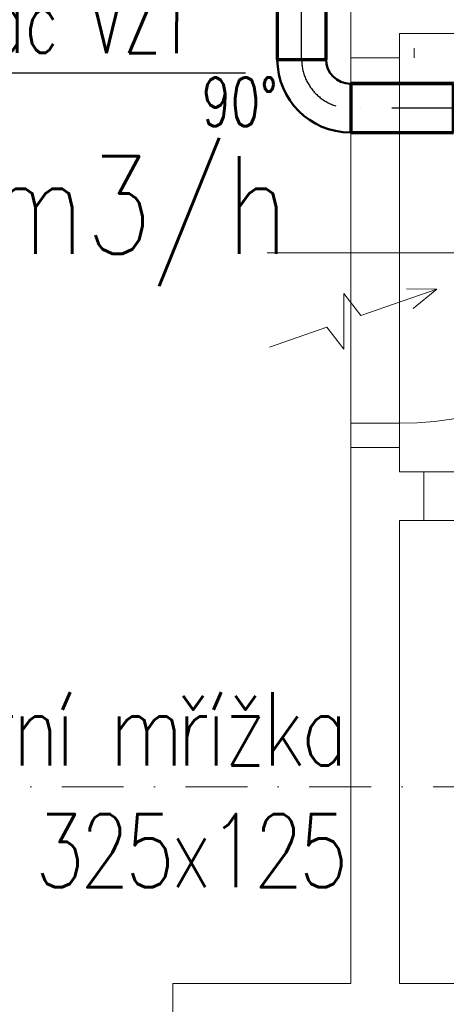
# Model space of a CAD drawing. Header units: millimetres. Extents: x -17045 to 252927, y -178787 to -18768.
# Tile 31 of 46: x 8416 to 9292, y -138481 to -136460. Entities that reach past the tile are written whole.
import ezdxf
from ezdxf.enums import TextEntityAlignment as Align

# ---------------------------------------------------------------- set-up
doc = ezdxf.new("R2010")
doc.units = ezdxf.units.MM
doc.header["$LTSCALE"] = 10
doc.linetypes.add('DASHDOT', pattern=[25.4, 12.7, -6.35, 0, -6.35])
for name, color, linetype, lineweight in [('1.PP - SLEPY_nové$0$1.PP - NÁVRH', 9, 'Continuous', 9), ('1.PP - SLEPY_nové$0$VÝPLNĚ', 9, 'Continuous', 9), ('1_pismo', 4, 'Continuous', 25), ('Popis1', 3, 'Continuous', 30), ('V-sipky', 7, 'Continuous', 40), ('V-tvarovky', 1, 'Continuous', 70), ('VZT text', 100, 'Continuous', 30), ('VZT_DIMENZE', 120, 'Continuous', 20), ('VZT_OSA', 255, 'DASHDOT', 13)]:
    doc.layers.add(name, color=color, linetype=linetype, lineweight=lineweight)
doc.styles.get("Standard").update_dxf_attribs({"font": 'simplex.shx', "width": 0.8})

# ---------------------------------------------------------------- blocks, each defined once
blk = doc.blocks.new('*U135', base_point=(0, 50))
at = {"color": 0, "lineweight": 50}
for p, q in [((0, 150), (0, 50)), ((0, 150), (0, 150)), ((0, 50), (0, 50)), ((50, 0), (150, 0)), ((50, 0), (50, 0)), ((150, 0), (150, 0))]:
    blk.add_line(p, q, dxfattribs=at)
at = {"color": 2, "linetype": 'DASHDOT', "lineweight": 25}
for p, q in [((0, 100), (0, 100)), ((100, 0), (100, 0))]:
    blk.add_line(p, q, dxfattribs=at)
at = {"color": 0, "lineweight": 50}
for radius in [150, 50]:
    blk.add_arc((0, 0), radius, 0, 90, dxfattribs=at)
at = {"color": 2, "linetype": 'DASHDOT', "lineweight": 25}
blk.add_arc((0, 0), 100, 0, 90, dxfattribs=at)
blk = doc.blocks.new('*U166', base_point=(620.052934, 76.999998))
at = {"color": 0, "linetype": 'ByBlock', "lineweight": 0}
for p, q in [((278.000029, 76.999998), (304.513255, 153.999998)), ((331.026481, 76.999998), (304.513255, 153.999998)), ((620.052934, 76.999998), (535.879199, 107.513298)), ((100.000029, 76.999998), (278.000029, 76.999998)), ((331.026481, 76.999998), (357.539708, -0.000002)), ((357.539708, -0.000002), (384.052934, 76.999998)), ((384.052934, 76.999998), (620.052934, 76.999998)), ((620.052934, 76.999998), (535.879199, 46.486697))]:
    blk.add_line(p, q, dxfattribs=at)
blk = doc.blocks.new('*U186', base_point=(370.406037, 100))
at = {"color": 0, "linetype": 'ByBlock', "lineweight": -2}
for p, q in [((0, 100), (0, 0)), ((370.406037, 100), (0, 100)), ((370.406037, 0), (370.406037, 100)), ((0, 0), (370.406037, 0))]:
    blk.add_line(p, q, dxfattribs=at)
at = {"color": 2, "linetype": 'DASHDOT', "lineweight": 25}
blk.add_line((0, 50), (370.406037, 50), dxfattribs=at)
blk = doc.blocks.new('*U187')
at = {"color": 0, "linetype": 'ByBlock', "lineweight": -2}
for p, q in [((0, 100), (0, 0)), ((211.104789, 100), (0, 100)), ((211.104789, 0), (211.104789, 100)), ((0, 0), (211.104789, 0))]:
    blk.add_line(p, q, dxfattribs=at)
at = {"color": 2, "linetype": 'DASHDOT', "lineweight": 25}
blk.add_line((0, 50), (211.104789, 50), dxfattribs=at)
blk = doc.blocks.new('1.PP - SLEPY_nové')
at = {"layer": '1.PP - SLEPY_nové$0$1.PP - NÁVRH', "color": 9, "linetype": 'Continuous', "lineweight": 9, "ltscale": 0.1}
for p, q in [((5162.2, -55091.7), (5162.2, -55266.7)), ((5262.2, -55266.7), (5262.2, -55216.7)), ((5262.2, -55216.7), (6862.2, -55216.7)), ((5292.2, -55266.7), (5292.2, -55246.7)), ((5162.2, -55266.7), (5262.2, -55266.7)), ((5262.2, -56066.7), (5162.2, -56066.7)), ((5162.2, -57166.7), (5162.2, -56066.7)), ((5262.2, -56116.7), (5262.2, -56066.7)), ((5262.2, -56116.7), (5312.2, -56116.7)), ((5312.2, -56216.7), (5312.2, -56116.7)), ((5262.2, -57166.7), (5262.2, -56216.7)), ((5262.2, -56216.7), (5312.2, -56216.7)), ((4797.2, -57316.7), (4797.2, -57166.7)), ((4797.2, -57166.7), (5162.2, -57166.7)), ((5262.2, -57166.7), (6427.2, -57166.7))]:
    blk.add_line(p, q, dxfattribs=at)
at = {"layer": '1.PP - SLEPY_nové$0$VÝPLNĚ', "color": 9, "linetype": 'Continuous', "lineweight": 9, "ltscale": 0.1}
for p, q in [((5162.2, -56066.7), (5162.2, -55266.7)), ((5262.2, -56066.7), (5262.2, -55266.7)), ((5962.2, -55316.7), (5162.2, -55316.7)), ((5740.7, -55666.7), (4990.7, -55666.7)), ((5162.2, -56016.7), (5262.2, -56016.7)), ((6112.2, -56116.7), (5312.2, -56116.7)), ((6112.2, -56216.7), (5312.2, -56216.7))]:
    blk.add_line(p, q, dxfattribs=at)
blk.add_arc((5262.2, -55316.7), 700, 270, 0, dxfattribs=at)

msp = doc.modelspace()

# ---------------------------------------------------------------- linework, layer by layer
at = {"layer": '1_pismo'}
msp.add_lwpolyline([(8879.4, -136569.6), (8090.2, -136569.7), (7651.6, -137202.3)], dxfattribs=at)
at = {"layer": 'VZT_OSA'}
msp.add_lwpolyline([(9645.5, -137487.9), (9645.5, -138034.4), (7529.2, -138034.4)], dxfattribs=at)

# ---------------------------------------------------------------- block references
at = {"layer": 'V-sipky', "lineweight": 0, "xscale": -0.7, "yscale": 0.7, "zscale": 0.7, "rotation": 199.0844895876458}
msp.add_blockref('*U166', (9272.4, -137012.7), dxfattribs=at)
at = {"layer": 'V-tvarovky'}
for name, p, rotation in [('1.PP - SLEPY_nové', (3932.9, -81271.2), 0.0004583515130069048), ('*U186', (8944.7, -136170.7), 90.00045835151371), ('*U135', (9094.7, -136591.1), 179.9999999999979), ('*U187', (9306.6, -136591.1), 180.0004583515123)]:
    msp.add_blockref(name, p, dxfattribs=dict(at, rotation=rotation))

# ---------------------------------------------------------------- texts
at = {"layer": '1_pismo', "insert": (9080.9, -138290.3), "char_height": 150, "width": 2446.257, "attachment_point": 9, "rotation": 360}
msp.add_mtext('{\\T0.9;Dveřní mřížka\\Pu podlahy 325x125}', dxfattribs=at)
at = {"layer": 'Popis1', "width": 0.8}
msp.add_text('20m3/h', height=200, rotation=0.0205, dxfattribs=at).set_placement((8520.4, -136940.1), align=Align.CENTER)
at = {"layer": 'VZT text', "width": 0.7}
msp.add_text('spínač VZT', height=130, rotation=359.8692, dxfattribs=at).set_placement((8106.3, -136526.9))
at = {"layer": 'VZT_DIMENZE', "width": 0.7}
msp.add_text('90°', height=100, rotation=359.8692, dxfattribs=at).set_placement((8789.2, -136678))

doc.saveas('drawing.dxf')
